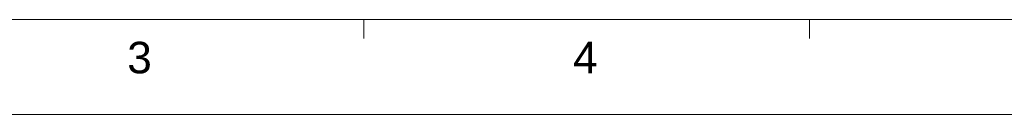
# Model space of a CAD drawing. Extents: x 879 to 1770, y -20 to 610.
# Tile 2 of 16: x 1137 to 1370, y -20 to 2. Entities that reach past the tile are written whole.
import ezdxf
from ezdxf.enums import TextEntityAlignment as Align

# ---------------------------------------------------------------- set-up
doc = ezdxf.new("R2010")
doc.units = 0
doc.header["$LTSCALE"] = 2
doc.header["$MEASUREMENT"] = 0
doc.layers.get('0').update_dxf_attribs({"linetype": 'CONTINUOUS'})
doc.styles.add('TEXTSTYLE_1', font='ARIAL.TTF')

msp = doc.modelspace()

# ---------------------------------------------------------------- linework, layer by layer
at = {"linetype": 'Continuous', "lineweight": 5}
for p, q in [((901.158, 2.197), (1747.158, 2.197)), ((1218.408, 2.197), (1218.408, -2.303)), ((1324.158, 2.197), (1324.158, -2.303)), ((878.658, -20.303), (1769.658, -20.303))]:
    msp.add_line(p, q, dxfattribs=at)

# ---------------------------------------------------------------- texts
at = {"linetype": 'Continuous', "lineweight": 5, "style": 'TEXTSTYLE_1'}
for s, p in [('3', (1165.252, -10.561)), ('4', (1271.002, -10.561))]:
    msp.add_text(s, height=7.5, dxfattribs=at).set_placement(p, align=Align.CENTER)

doc.saveas('drawing.dxf')
